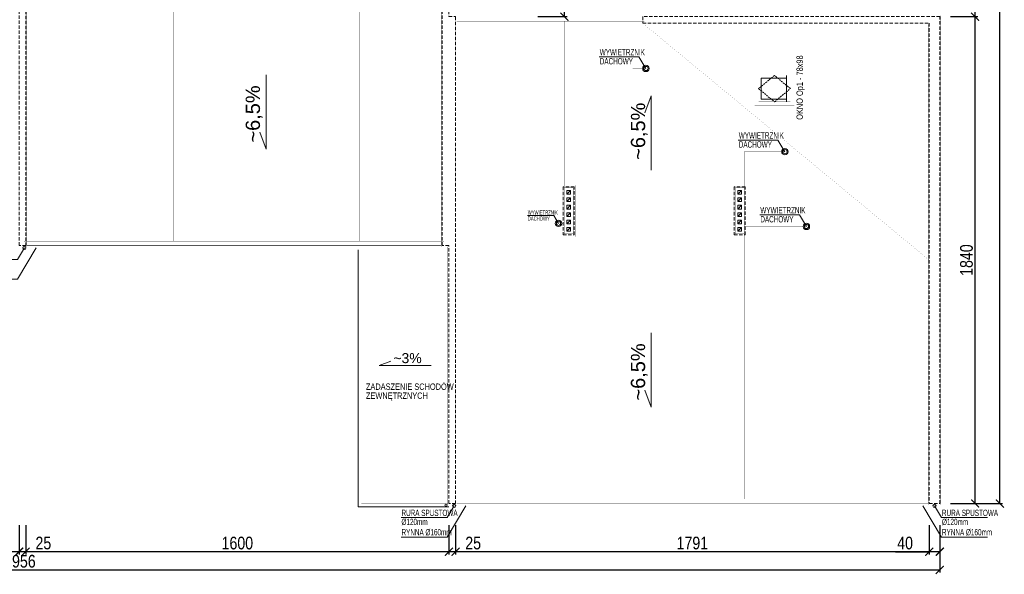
# Model space of a CAD drawing. Header units: millimetres. Extents: x 18880 to 99371, y -5529 to 27899.
# Tile 135 of 158: x 44927 to 48650, y 15209 to 17305. Entities that reach past the tile are written whole.
import ezdxf

# ---------------------------------------------------------------- set-up
doc = ezdxf.new("R2010")
doc.units = ezdxf.units.MM
doc.linetypes.add('DASHED', pattern=[19.05, 12.7, -6.35])
for name, color, linetype, lineweight in [('AA_HATCH', 252, 'Continuous', 0), ('AA_OPIS', 2, 'Continuous', 0), ('AA_WIDOK', 254, 'Continuous', 0), ('AP wymiary', 40, 'Continuous', 0)]:
    doc.layers.add(name, color=color, linetype=linetype, lineweight=lineweight)
doc.styles.add('ARIAL', font='arial.ttf')
doc.styles.add('DIM07', font='romans.shx', dxfattribs={"width": 0.7})
doc.styles.add('Dimensions', font='arial.ttf', dxfattribs={"width": 0.8})
doc.dimstyles.new('arch100', dxfattribs={"dimscale": 2, "dimtxt": 24, "dimasz": 15, "dimexe": 5, "dimexo": 20, "dimgap": 4, "dimtad": 1, "dimdec": 1, "dimrnd": 0.5, "dimdsep": 46, "dimtxsty": 'Dimensions', "dimblk": 'ARCHTICK', "dimcen": 2.5, "dimazin": 0, "dimtfac": 1, "dimtdec": 1, "dimtmove": 1, "dimatfit": 3, "dimldrblk": 'NONE', "dimfxl": 50, "dimfxlon": 1, "dimarcsym": 0})

# ---------------------------------------------------------------- blocks, each defined once
blk = doc.blocks.new('Op1')
at = {"layer": 'AA_OPIS', "linetype": 'DASHED', "ltscale": 0.5}
blk.add_lwpolyline([(65, 135), (15, 75), (65, 15), (115, 75), (65, 135)], dxfattribs=at)
at = {"layer": 'AA_WIDOK', "const_width": 0.3}
blk.add_lwpolyline([(0, 0), (130, 0), (130, 150), (0, 150)], close=True, dxfattribs=at)
blk.add_lwpolyline([(15, 15), (115, 15), (115, 135), (15, 135), (15, 15)], dxfattribs=at)
at = {"layer": 'AA_WIDOK'}
for points in [[(105, 125), (25, 125)], [(25, 125), (25, 30)], [(105, 30), (105, 125)], [(15, 30), (115, 30)]]:
    blk.add_lwpolyline(points, dxfattribs=at)
at = {"layer": 'AA_OPIS', "insert": (68.9, -8.3), "char_height": 24, "width": 450, "attachment_point": 2, "style": 'ARIAL'}
blk.add_mtext('{\\W0.8;OKNO Op1 - 78x98}', dxfattribs=at)
blk = doc.blocks.new('_ARCHTICK')
at = {"color": 0, "linetype": 'ByBlock', "ltscale": 0.1, "const_width": 0.15}
blk.add_lwpolyline([(-0.5, -0.5), (0.5, 0.5)], dxfattribs=at)
blk = doc.blocks.new('*D506')
at = {"layer": 'AP wymiary', "color": 0, "lineweight": -2, "transparency": 16777216}
for p, q in [((48365.6, 15394.4), (48365.6, 15284.4)), ((48405.6, 15394.4), (48405.6, 15284.4)), ((48238.2, 15294.4), (48365.6, 15294.4)), ((48405.6, 15294.4), (48365.6, 15294.4))]:
    blk.add_line(p, q, dxfattribs=at)
at = {"layer": 'Defpoints', "color": 0, "transparency": 16777216}
for p in [(48365.6, 15476.5), (48405.6, 15476.5), (48365.6, 15294.4)]:
    blk.add_point(p, dxfattribs=at)
at = {"layer": 'AP wymiary', "color": 0, "lineweight": -2, "transparency": 16777216, "xscale": 30, "yscale": 30, "zscale": 30, "rotation": 180}
blk.add_blockref('_ARCHTICK', (48365.6, 15294.4), dxfattribs=at)
at = {"layer": 'AP wymiary', "color": 0, "lineweight": -2, "transparency": 16777216, "xscale": 30, "yscale": 30, "zscale": 30}
blk.add_blockref('_ARCHTICK', (48405.6, 15294.4), dxfattribs=at)
at = {"layer": 'AP wymiary', "color": 0, "transparency": 16777216, "insert": (48274.4, 15326.9), "char_height": 48, "attachment_point": 5, "style": 'Dimensions'}
blk.add_mtext('40', dxfattribs=at)
blk = doc.blocks.new('_None')
blk = doc.blocks.new('*D507')
at = {"layer": 'AP wymiary', "color": 0, "lineweight": -2, "transparency": 16777216}
for p, q in [((46574.6, 15394.4), (46574.6, 15284.4)), ((48365.6, 15394.4), (48365.6, 15284.4)), ((48365.6, 15294.4), (46574.6, 15294.4))]:
    blk.add_line(p, q, dxfattribs=at)
at = {"layer": 'Defpoints', "color": 0, "transparency": 16777216}
for p in [(46574.6, 15476.5), (48365.6, 15476.5), (46574.6, 15294.4)]:
    blk.add_point(p, dxfattribs=at)
at = {"layer": 'AP wymiary', "color": 0, "lineweight": -2, "transparency": 16777216, "xscale": 30, "yscale": 30, "zscale": 30, "rotation": 180}
blk.add_blockref('_ARCHTICK', (46574.6, 15294.4), dxfattribs=at)
at = {"layer": 'AP wymiary', "color": 0, "lineweight": -2, "transparency": 16777216, "xscale": 30, "yscale": 30, "zscale": 30}
blk.add_blockref('_ARCHTICK', (48365.6, 15294.4), dxfattribs=at)
at = {"layer": 'AP wymiary', "color": 0, "transparency": 16777216, "insert": (47470.1, 15326.9), "char_height": 48, "attachment_point": 5, "style": 'Dimensions'}
blk.add_mtext('1791', dxfattribs=at)
blk = doc.blocks.new('*D508')
at = {"layer": 'AP wymiary', "color": 0, "lineweight": -2, "transparency": 16777216}
for p, q in [((46549.6, 15394.4), (46549.6, 15284.4)), ((46574.6, 15394.4), (46574.6, 15284.4)), ((46574.6, 15294.4), (46549.6, 15294.4)), ((46677.3, 15294.4), (46574.6, 15294.4))]:
    blk.add_line(p, q, dxfattribs=at)
at = {"layer": 'Defpoints', "color": 0, "transparency": 16777216}
for p in [(46549.6, 15476.5), (46574.6, 15476.5), (46549.6, 15294.4)]:
    blk.add_point(p, dxfattribs=at)
at = {"layer": 'AP wymiary', "color": 0, "lineweight": -2, "transparency": 16777216, "xscale": 30, "yscale": 30, "zscale": 30, "rotation": 180}
blk.add_blockref('_ARCHTICK', (46549.6, 15294.4), dxfattribs=at)
at = {"layer": 'AP wymiary', "color": 0, "lineweight": -2, "transparency": 16777216, "xscale": 30, "yscale": 30, "zscale": 30}
blk.add_blockref('_ARCHTICK', (46574.6, 15294.4), dxfattribs=at)
at = {"layer": 'AP wymiary', "color": 0, "transparency": 16777216, "insert": (46641.3, 15326.9), "char_height": 48, "attachment_point": 5, "style": 'Dimensions'}
blk.add_mtext('25', dxfattribs=at)
blk = doc.blocks.new('*D509')
at = {"layer": 'AP wymiary', "color": 0, "lineweight": -2, "transparency": 16777216}
for p, q in [((44949.6, 15394.4), (44949.6, 15284.4)), ((46549.6, 15394.4), (46549.6, 15284.4)), ((46549.6, 15294.4), (44949.6, 15294.4))]:
    blk.add_line(p, q, dxfattribs=at)
at = {"layer": 'Defpoints', "color": 0, "transparency": 16777216}
for p in [(44949.6, 16451.5), (46549.6, 15476.5), (44949.6, 15294.4)]:
    blk.add_point(p, dxfattribs=at)
at = {"layer": 'AP wymiary', "color": 0, "lineweight": -2, "transparency": 16777216, "xscale": 30, "yscale": 30, "zscale": 30, "rotation": 180}
blk.add_blockref('_ARCHTICK', (44949.6, 15294.4), dxfattribs=at)
at = {"layer": 'AP wymiary', "color": 0, "lineweight": -2, "transparency": 16777216, "xscale": 30, "yscale": 30, "zscale": 30}
blk.add_blockref('_ARCHTICK', (46549.6, 15294.4), dxfattribs=at)
at = {"layer": 'AP wymiary', "color": 0, "transparency": 16777216, "insert": (45749.6, 15326.9), "char_height": 48, "attachment_point": 5, "style": 'Dimensions'}
blk.add_mtext('1600', dxfattribs=at)
blk = doc.blocks.new('*D510')
at = {"layer": 'AP wymiary', "color": 0, "lineweight": -2, "transparency": 16777216}
for p, q in [((44924.6, 15394.4), (44924.6, 15284.4)), ((44949.6, 15394.4), (44949.6, 15284.4)), ((44949.6, 15294.4), (44924.6, 15294.4)), ((45052.2, 15294.4), (44949.6, 15294.4))]:
    blk.add_line(p, q, dxfattribs=at)
at = {"layer": 'Defpoints', "color": 0, "transparency": 16777216}
for p in [(44924.6, 16452.9), (44949.6, 16451.5), (44924.6, 15294.4)]:
    blk.add_point(p, dxfattribs=at)
at = {"layer": 'AP wymiary', "color": 0, "lineweight": -2, "transparency": 16777216, "xscale": 30, "yscale": 30, "zscale": 30, "rotation": 180}
blk.add_blockref('_ARCHTICK', (44924.6, 15294.4), dxfattribs=at)
at = {"layer": 'AP wymiary', "color": 0, "lineweight": -2, "transparency": 16777216, "xscale": 30, "yscale": 30, "zscale": 30}
blk.add_blockref('_ARCHTICK', (44949.6, 15294.4), dxfattribs=at)
at = {"layer": 'AP wymiary', "color": 0, "transparency": 16777216, "insert": (45016.2, 15326.9), "char_height": 48, "attachment_point": 5, "style": 'Dimensions'}
blk.add_mtext('25', dxfattribs=at)
blk = doc.blocks.new('*D511')
at = {"layer": 'AP wymiary', "color": 0, "lineweight": -2, "transparency": 16777216}
for p, q in [((43106.6, 15394.4), (43106.6, 15284.4)), ((44924.6, 15394.4), (44924.6, 15284.4)), ((44924.6, 15294.4), (43106.6, 15294.4))]:
    blk.add_line(p, q, dxfattribs=at)
at = {"layer": 'Defpoints', "color": 0, "transparency": 16777216}
for p in [(43106.6, 17416.5), (44924.6, 16452.9), (43106.6, 15294.4)]:
    blk.add_point(p, dxfattribs=at)
at = {"layer": 'AP wymiary', "color": 0, "lineweight": -2, "transparency": 16777216, "xscale": 30, "yscale": 30, "zscale": 30, "rotation": 180}
blk.add_blockref('_ARCHTICK', (43106.6, 15294.4), dxfattribs=at)
at = {"layer": 'AP wymiary', "color": 0, "lineweight": -2, "transparency": 16777216, "xscale": 30, "yscale": 30, "zscale": 30}
blk.add_blockref('_ARCHTICK', (44924.6, 15294.4), dxfattribs=at)
at = {"layer": 'AP wymiary', "color": 0, "transparency": 16777216, "insert": (44015.6, 15326.9), "char_height": 48, "attachment_point": 5, "style": 'Dimensions'}
blk.add_mtext('1818', dxfattribs=at)
blk = doc.blocks.new('*D515')
at = {"layer": 'AP wymiary', "color": 0, "lineweight": -2, "transparency": 16777216}
for p, q in [((41449.6, 15325.6), (41449.6, 15215.6)), ((48405.6, 15325.6), (48405.6, 15215.6)), ((41449.6, 15225.6), (48405.6, 15225.6))]:
    blk.add_line(p, q, dxfattribs=at)
at = {"layer": 'Defpoints', "color": 0, "transparency": 16777216}
for p in [(41449.6, 15394.1), (48405.6, 15394.1), (48405.6, 15225.6)]:
    blk.add_point(p, dxfattribs=at)
at = {"layer": 'AP wymiary', "color": 0, "lineweight": -2, "transparency": 16777216, "xscale": 30, "yscale": 30, "zscale": 30, "rotation": 180}
blk.add_blockref('_ARCHTICK', (41449.6, 15225.6), dxfattribs=at)
at = {"layer": 'AP wymiary', "color": 0, "lineweight": -2, "transparency": 16777216, "xscale": 30, "yscale": 30, "zscale": 30}
blk.add_blockref('_ARCHTICK', (48405.6, 15225.6), dxfattribs=at)
at = {"layer": 'AP wymiary', "color": 0, "transparency": 16777216, "insert": (44927.6, 15258.1), "char_height": 48, "attachment_point": 5, "style": 'Dimensions'}
blk.add_mtext('6956', dxfattribs=at)
blk = doc.blocks.new('*D519')
at = {"layer": 'AP wymiary', "color": 0, "lineweight": -2, "transparency": 16777216}
for p, q in [((41438.8, 16451.5), (41328.8, 16451.5)), ((41338.8, 16451.5), (41338.8, 15476.5)), ((41438.8, 15476.5), (41328.8, 15476.5))]:
    blk.add_line(p, q, dxfattribs=at)
at = {"layer": 'Defpoints', "color": 0, "transparency": 16777216}
for p in [(44924.6, 16451.5), (41338.8, 15476.5), (46549.6, 15476.5)]:
    blk.add_point(p, dxfattribs=at)
at = {"layer": 'AP wymiary', "color": 0, "lineweight": -2, "transparency": 16777216, "xscale": 30, "yscale": 30, "zscale": 30}
for p, rotation in [((41338.8, 16451.5), 90), ((41338.8, 15476.5), 270)]:
    blk.add_blockref('_ARCHTICK', p, dxfattribs=dict(at, rotation=rotation))
at = {"layer": 'AP wymiary', "color": 0, "transparency": 16777216, "insert": (41306.3, 15964), "char_height": 48, "attachment_point": 5, "rotation": 90, "style": 'Dimensions'}
blk.add_mtext('975', dxfattribs=at)
blk = doc.blocks.new('*D530')
at = {"layer": 'AP wymiary', "color": 0, "lineweight": -2, "transparency": 16777216}
for p, q in [((48445.6, 17316.5), (48549.2, 17316.5)), ((48539.2, 15476.5), (48539.2, 17316.5)), ((48445.6, 15476.5), (48549.2, 15476.5))]:
    blk.add_line(p, q, dxfattribs=at)
at = {"layer": 'Defpoints', "color": 0, "transparency": 16777216}
for p in [(48405.6, 17316.5), (48539.2, 17316.5), (48405.6, 15476.5)]:
    blk.add_point(p, dxfattribs=at)
at = {"layer": 'AP wymiary', "color": 0, "lineweight": -2, "transparency": 16777216, "xscale": 30, "yscale": 30, "zscale": 30}
for p, rotation in [((48539.2, 17316.5), 90), ((48539.2, 15476.5), 270)]:
    blk.add_blockref('_ARCHTICK', p, dxfattribs=dict(at, rotation=rotation))
at = {"layer": 'AP wymiary', "color": 0, "transparency": 16777216, "insert": (48506.7, 16396.5), "char_height": 48, "attachment_point": 5, "rotation": 90, "style": 'Dimensions'}
blk.add_mtext('1840', dxfattribs=at)
blk = doc.blocks.new('*D531')
at = {"layer": 'AP wymiary', "color": 0, "lineweight": -2, "transparency": 16777216}
for p, q in [((48439.2, 20021.5), (48549.2, 20021.5)), ((48539.2, 17316.5), (48539.2, 20021.5)), ((48445.6, 17316.5), (48549.2, 17316.5))]:
    blk.add_line(p, q, dxfattribs=at)
at = {"layer": 'Defpoints', "color": 0, "transparency": 16777216}
for p in [(48363.6, 20021.5), (48539.2, 20021.5), (48405.6, 17316.5)]:
    blk.add_point(p, dxfattribs=at)
at = {"layer": 'AP wymiary', "color": 0, "lineweight": -2, "transparency": 16777216, "xscale": 30, "yscale": 30, "zscale": 30}
for p, rotation in [((48539.2, 20021.5), 90), ((48539.2, 17316.5), 270)]:
    blk.add_blockref('_ARCHTICK', p, dxfattribs=dict(at, rotation=rotation))
at = {"layer": 'AP wymiary', "color": 0, "transparency": 16777216, "insert": (48506.7, 18669), "char_height": 48, "attachment_point": 5, "rotation": 90, "style": 'Dimensions'}
blk.add_mtext('2705', dxfattribs=at)
blk = doc.blocks.new('*D536')
at = {"layer": 'AP wymiary', "color": 0, "lineweight": -2, "transparency": 16777216}
for p, q in [((48533, 25070.5), (48643, 25070.5)), ((48633, 15476.5), (48633, 25070.5)), ((48533, 15476.5), (48643, 15476.5))]:
    blk.add_line(p, q, dxfattribs=at)
at = {"layer": 'Defpoints', "color": 0, "transparency": 16777216}
for p in [(48483.6, 25070.5), (48633, 25070.5), (48483.6, 15476.5)]:
    blk.add_point(p, dxfattribs=at)
at = {"layer": 'AP wymiary', "color": 0, "lineweight": -2, "transparency": 16777216, "xscale": 30, "yscale": 30, "zscale": 30}
for p, rotation in [((48633, 25070.5), 90), ((48633, 15476.5), 270)]:
    blk.add_blockref('_ARCHTICK', p, dxfattribs=dict(at, rotation=rotation))
at = {"layer": 'AP wymiary', "color": 0, "transparency": 16777216, "insert": (48600.5, 20273.5), "char_height": 48, "attachment_point": 5, "rotation": 90, "style": 'Dimensions'}
blk.add_mtext('9594', dxfattribs=at)
blk = doc.blocks.new('*D539')
at = {"layer": 'AP wymiary', "color": 0, "lineweight": -2, "transparency": 16777216}
for p, q in [((46886.4, 18291.5), (46996.4, 18291.5)), ((46986.4, 17316.5), (46986.4, 18291.5)), ((46886.4, 17316.5), (46996.4, 17316.5))]:
    blk.add_line(p, q, dxfattribs=at)
at = {"layer": 'Defpoints', "color": 0, "transparency": 16777216}
for p in [(46549.6, 18291.5), (46986.4, 18291.5), (46549.6, 17316.5)]:
    blk.add_point(p, dxfattribs=at)
at = {"layer": 'AP wymiary', "color": 0, "lineweight": -2, "transparency": 16777216, "xscale": 30, "yscale": 30, "zscale": 30}
for p, rotation in [((46986.4, 18291.5), 90), ((46986.4, 17316.5), 270)]:
    blk.add_blockref('_ARCHTICK', p, dxfattribs=dict(at, rotation=rotation))
at = {"layer": 'AP wymiary', "color": 0, "transparency": 16777216, "insert": (46953.8, 17804), "char_height": 48, "attachment_point": 5, "rotation": 90, "style": 'Dimensions'}
blk.add_mtext('975', dxfattribs=at)

msp = doc.modelspace()

# ---------------------------------------------------------------- linework, layer by layer
at = {"layer": 'AA_HATCH'}
for points in [[(46995.55534, 16659.51587), (47009.55534, 16659.51587), (47009.55534, 16645.51587), (46995.55534, 16645.51587)], [(47641.55534, 16659.51587), (47655.55534, 16659.51587), (47655.55534, 16645.51587), (47641.55534, 16645.51587)], [(46995.55534, 16631.51587), (47009.55534, 16631.51587), (47009.55534, 16617.51587), (46995.55534, 16617.51587)], [(47641.55534, 16631.51587), (47655.55534, 16631.51587), (47655.55534, 16617.51587), (47641.55534, 16617.51587)], [(46995.55534, 16603.51587), (47009.55534, 16603.51587), (47009.55534, 16589.51587), (46995.55534, 16589.51587)], [(46995.55534, 16575.51587), (47009.55534, 16575.51587), (47009.55534, 16561.51587), (46995.55534, 16561.51587)], [(47641.55534, 16603.51587), (47655.55534, 16603.51587), (47655.55534, 16589.51587), (47641.55534, 16589.51587)], [(47641.55534, 16575.51587), (47655.55534, 16575.51587), (47655.55534, 16561.51587), (47641.55534, 16561.51587)], [(46995.55534, 16547.51587), (47009.55534, 16547.51587), (47009.55534, 16533.51587), (46995.55534, 16533.51587)], [(47641.55534, 16547.51587), (47655.55534, 16547.51587), (47655.55534, 16533.51587), (47641.55534, 16533.51587)], [(46995.55534, 16519.51587), (47009.55534, 16519.51587), (47009.55534, 16505.51587), (46995.55534, 16505.51587)], [(47641.55534, 16519.51587), (47655.55534, 16519.51587), (47655.55534, 16505.51587), (47641.55534, 16505.51587)]]:
    msp.add_lwpolyline(points, close=True, dxfattribs=at)
for points in [[(47009.55534, 16659.51587), (46995.55534, 16645.51587)], [(47655.55534, 16659.51587), (47641.55534, 16645.51587)], [(47009.55534, 16631.51587), (46995.55534, 16617.51587)], [(47655.55534, 16631.51587), (47641.55534, 16617.51587)], [(47009.55534, 16603.51587), (46995.55534, 16589.51587)], [(47009.55534, 16575.51587), (46995.55534, 16561.51587)], [(47655.55534, 16603.51587), (47641.55534, 16589.51587)], [(47655.55534, 16575.51587), (47641.55534, 16561.51587)], [(47009.55534, 16547.51587), (46995.55534, 16533.51587)], [(47655.55534, 16547.51587), (47641.55534, 16533.51587)], [(47009.55534, 16519.51587), (46995.55534, 16505.51587)], [(47655.55534, 16519.51587), (47641.55534, 16505.51587)]]:
    msp.add_lwpolyline(points, dxfattribs=at)
at = {"layer": 'AA_OPIS'}
for points in [[(47294.39001, 17120.76983), (47267.8605, 17164.94844), (47118.17566, 17164.94844)], [(45858.13587, 17096.3328), (45858.13587, 16815.46797), (45834.39206, 16879.61866)], [(47314.5235, 16735.85205), (47314.5235, 17016.71688), (47290.77969, 16952.56619)], [(47819.98925, 16806.12292), (47793.45974, 16850.30154), (47643.77491, 16850.30154)], [(47901.55534, 16523.51587), (47875.02583, 16567.69449), (47725.34099, 16567.69449)], [(46963.97144, 16535.35651), (46946.2851, 16564.80892), (46846.49521, 16564.80892)], [(44944.55534, 16442.51587), (44918.02583, 16398.33726), (44743.56794, 16398.33726)], [(44988.77868, 16442.51587), (44918.02583, 16324.69375), (44743.56794, 16324.69375)], [(47314.5235, 16121.3328), (47314.5235, 15840.46797), (47290.77969, 15904.61866)], [(46482.33407, 15997.52902), (46285.72869, 15997.52902), (46330.63417, 16014.14969)], [(46569.55534, 15467.51587), (46543.02583, 15423.33726), (46368.56794, 15423.33726)], [(46613.77868, 15467.51587), (46543.02583, 15349.69375), (46368.56794, 15349.69375)], [(48341.332, 15467.51587), (48412.08485, 15349.69375), (48586.54274, 15349.69375)], [(48385.55534, 15467.51587), (48412.08485, 15423.33726), (48586.54274, 15423.33726)]]:
    msp.add_lwpolyline(points, dxfattribs=at)
at = {"layer": 'AA_WIDOK', "color": 4, "const_width": 0.5}
for points in [[(44895.55534, 19269.51587), (44928.55534, 19269.51587), (44928.55534, 18295.51587), (44953.55534, 18295.51587), (44953.55534, 16447.51587), (44920.55534, 16447.51587), (44920.55534, 17412.51587), (44895.55534, 17412.51587)], [(46520.55534, 16447.51587), (46520.55534, 18295.51587), (46553.55534, 18295.51587), (46553.55534, 17320.51587), (46578.55534, 17320.51587), (46578.55534, 15472.51587), (46545.55534, 15472.51587), (46545.55534, 16447.51587)], [(48361.55534, 17287.51587), (48361.55534, 15472.51587), (48409.55534, 15472.51587), (48409.55534, 17320.51587), (47278.55534, 17320.51587), (47278.55534, 17287.51587)]]:
    msp.add_lwpolyline(points, close=True, dxfattribs=at)
at = {"layer": 'AA_WIDOK', "linetype": 'DASHED'}
for points in [[(44899.55534, 19265.51587), (44924.55534, 19265.51587), (44924.55534, 18291.51587), (44949.55534, 18291.51587), (44949.55534, 16451.51587), (44924.55534, 16451.51587), (44924.55534, 17416.51587), (44899.55534, 17416.51587)], [(46524.55534, 16451.51587), (46524.55534, 18291.51587), (46549.55534, 18291.51587), (46549.55534, 17316.51587), (46574.55534, 17316.51587), (46574.55534, 15476.51587), (46549.55534, 15476.51587), (46549.55534, 16451.51587)]]:
    msp.add_lwpolyline(points, close=True, dxfattribs=at)
at = {"layer": 'AA_WIDOK', "color": 10, "const_width": 1}
for points in [[(45508.55534, 17457.51587), (45508.55534, 16468.51587)], [(46210.55534, 17457.51587), (46210.55534, 16468.51587)], [(47288.55534, 17299.51587), (46578.55534, 17299.51587)], [(46985.55534, 16669.51587), (46985.55534, 17299.51587)], [(47294.39001, 17120.76983), (47244.39001, 17120.76983), (47244.39001, 17299.51587)], [(47819.98925, 16806.12292), (47665.55534, 16806.12292), (47665.55534, 16669.51587)], [(47901.55534, 16523.51587), (47665.55534, 16523.51587)], [(47665.55534, 16495.51587), (47665.55534, 15493.51587)], [(46530.55534, 16468.51587), (44943.55534, 16468.51587)], [(46568.55534, 15493.51587), (48371.55534, 15493.51587)]]:
    msp.add_lwpolyline(points, dxfattribs=at)
at = {"layer": 'AA_WIDOK', "linetype": 'DASHED'}
for points in [[(48365.55534, 17291.51587), (48365.55534, 15476.51587), (48405.55534, 15476.51587), (48405.55534, 17316.51587), (47282.55534, 17316.51587), (47282.55534, 17291.51587), (48365.55534, 17291.51587)], [(47023.55534, 16491.51587), (47023.55534, 16673.51587), (46981.55534, 16673.51587), (46981.55534, 16491.51587), (47023.55534, 16491.51587)], [(47669.55534, 16491.51587), (47669.55534, 16673.51587), (47627.55534, 16673.51587), (47627.55534, 16491.51587), (47669.55534, 16491.51587)]]:
    msp.add_lwpolyline(points, dxfattribs=at)
at = {"layer": 'AA_WIDOK', "const_width": 0.3}
for points in [[(47287.39557, 17287.51587), (48365.55534, 16396.51587)], [(44953.55534, 16451.51587), (46520.55534, 16451.51587)], [(46218.55534, 15476.51587), (46218.55534, 16435.51587)], [(46574.55534, 16396.51587), (48365.55534, 16396.51587)], [(46218.55534, 15476.51587), (46545.55534, 15476.51587)], [(46578.55534, 15476.51587), (48361.55534, 15476.51587)]]:
    msp.add_lwpolyline(points, dxfattribs=at)
at = {"layer": 'AA_WIDOK', "linetype": 'Continuous', "const_width": 0.3}
for points in [[(47029.55534, 16485.51587), (47029.55534, 16679.51587), (46975.55534, 16679.51587), (46975.55534, 16485.51587)], [(47675.55534, 16485.51587), (47675.55534, 16679.51587), (47621.55534, 16679.51587), (47621.55534, 16485.51587)]]:
    msp.add_lwpolyline(points, close=True, dxfattribs=at)
at = {"layer": 'AA_WIDOK', "color": 10, "const_width": 1}
for points in [[(47019.55534, 16495.51587), (47019.55534, 16669.51587), (46985.55534, 16669.51587), (46985.55534, 16495.51587)], [(47665.55534, 16495.51587), (47665.55534, 16669.51587), (47631.55534, 16669.51587), (47631.55534, 16495.51587)]]:
    msp.add_lwpolyline(points, close=True, dxfattribs=at)
at = {"layer": 'AA_WIDOK', "color": 4, "const_width": 0.3}
for points in [[(44924.55534, 16434.51587), (46545.55534, 16434.51587)], [(44953.55534, 16450.51587), (46520.55534, 16450.51587)], [(46549.55534, 15459.51587), (46549.55534, 15472.51587)], [(46549.55534, 15459.51587), (48405.55534, 15459.51587)], [(46578.55534, 15475.51587), (48361.55534, 15475.51587)], [(48405.55534, 15459.51587), (48405.55534, 15472.51587)]]:
    msp.add_lwpolyline(points, dxfattribs=at)
at = {"layer": 'AA_WIDOK', "color": 4, "linetype": 'Continuous'}
for points in [[(46206.55534, 15464.51587), (46206.55534, 16435.51587)], [(46206.55534, 15464.51587), (46549.55534, 15464.51587)]]:
    msp.add_lwpolyline(points, dxfattribs=at)
at = {"layer": 'AA_WIDOK'}
for centre, radius in [((47294.39001, 17120.76983), 12), ((47294.39001, 17120.76983), 8), ((47819.98925, 16806.12292), 12), ((47819.98925, 16806.12292), 8), ((46963.97144, 16535.35651), 12), ((46963.97144, 16535.35651), 8), ((47901.55534, 16523.51587), 12), ((47901.55534, 16523.51587), 8)]:
    msp.add_circle(centre, radius, dxfattribs=at)
at = {"layer": 'AA_WIDOK', "color": 4, "linetype": 'Continuous'}
for centre, radius in [((44944.55534, 16442.51587), 6), ((46538.47793, 15470.51587), 4), ((46569.55534, 15467.51587), 6), ((48385.55534, 15467.51587), 6)]:
    msp.add_circle(centre, radius, dxfattribs=at)

# ---------------------------------------------------------------- block references
at = {"layer": 'AA_HATCH', "rotation": 90}
msp.add_blockref('Op1', (47855.55534, 16979.51587), dxfattribs=at)

# ---------------------------------------------------------------- texts
at = {"layer": 'AA_OPIS', "attachment_point": 7}
for s, insert, char_height, width, line_spacing_factor, style in [('{\\fArial Narrow|b0|i0|c238|p34;WYWIETRZNIK\\PDACHOWY}', (47119.92055, 17135.76862, 0), 24, 226.8890596, 0.85, 'DIM07'), ('{\\fArial Narrow|b0|i0|c238|p34;WYWIETRZNIK\\PDACHOWY}', (47645.51979, 16821.12171, 0), 24, 226.8890596, 0.85, 'DIM07'), ('{\\fArial Narrow|b0|i0|c238|p34;WYWIETRZNIK\\PDACHOWY}', (46847.65847, 16545.3557), 16, 151.2593731, 0.85, 'DIM07'), ('{\\fArial Narrow|b0|i0|c238|p34;WYWIETRZNIK\\PDACHOWY}', (47727.08588, 16538.51466, 0), 24, 226.8890596, 0.85, 'DIM07'), ('~3%', (46339.63128, 16006.53152), 37.8, 249.4497613, 0.857143, 'ARIAL'), ('{\\W0.8;ZADASZENIE SCHODÓW\\PZEWNĘTRZNYCH}', (46235.88886, 15864.83742), 24, 563.0249032, 0.85, 'ARIAL'), ('{\\fArial Narrow|b0|i0|c238|p34;RURA SPUSTOWA\\fArial Narrow|b0|i0|c0|p34; \\fArial Narrow|b0|i0|c238|p34;%%C120mm}', (46370.31283, 15394.15743, 0), 24, 226.8890596, 0.85, 'DIM07'), ('{\\fArial Narrow|b0|i0|c238|p34;RURA SPUSTOWA\\fArial Narrow|b0|i0|c0|p34; \\fArial Narrow|b0|i0|c238|p34;%%C120mm}', (48413.82974, 15394.15743, 0), 24, 226.8890596, 0.85, 'DIM07'), ('{\\fArial Narrow|b0|i0|c238|p34;RYNNA\\fArial Narrow|b0|i0|c0|p34; \\fArial Narrow|b0|i0|c238|p34;%%C160mm}', (46370.31283, 15355.19092, 0), 24, 226.8890596, 0.85, 'DIM07'), ('{\\fArial Narrow|b0|i0|c238|p34;RYNNA\\fArial Narrow|b0|i0|c0|p34; \\fArial Narrow|b0|i0|c238|p34;%%C160mm}', (48413.82974, 15355.19092, 0), 24, 226.8890596, 0.85, 'DIM07')]:
    msp.add_mtext(s, dxfattribs=dict(at, insert=insert, char_height=char_height, width=width, line_spacing_factor=line_spacing_factor, style=style))
at = {"layer": 'AA_OPIS', "char_height": 54, "width": 356.3568019, "rotation": 90, "line_spacing_factor": 0.857143, "style": 'ARIAL'}
for insert, attachment_point in [((45845.27516, 17056.71088), 9), ((47301.66279, 16775.47397), 7), ((47301.66279, 16081.71088), 9)]:
    msp.add_mtext('~6,5%', dxfattribs=dict(at, insert=insert, attachment_point=attachment_point))

# ---------------------------------------------------------------- dimensions: what is measured, and where the dimension line sits
at = {"layer": 'AP wymiary'}
for base, p1, p2, picture, middle in [((48632.96862, 25070.51587), (48483.57933, 15476.51587), (48483.57933, 25070.51587), '*D536', (48600.46112, 20273.51587)), ((48539.23314, 20021.51587), (48405.55534, 17316.51587), (48363.55534, 20021.51587), '*D531', (48506.72563, 18669.01587)), ((46986.35742, 18291.51587), (46549.55534, 17316.51587), (46549.55534, 18291.51587), '*D539', (46953.84991, 17804.01587)), ((48539.23314, 17316.51587), (48405.55534, 15476.51587), (48405.55534, 17316.51587), '*D530', (48506.72563, 16396.51587)), ((41338.77954, 15476.51587), (44924.55534, 16451.51587), (46549.55534, 15476.51587), '*D519', (41306.27204, 15964.01587))]:
    dim = msp.add_linear_dim(base=base, p1=p1, p2=p2, angle=90, dimstyle='arch100', dxfattribs=at)
    dim.commit()
    dim.dimension.update_dxf_attribs({"geometry": picture, "text_midpoint": middle})
for base, p1, p2, picture, middle in [((43106.55534, 15294.38631), (44924.55534, 16452.88684), (43106.55534, 17416.51587), '*D511', (44015.55534, 15326.89381)), ((44949.55534, 15294.38631), (46549.55534, 15476.51587), (44949.55534, 16451.51587), '*D509', (45749.55534, 15326.89381)), ((46574.55534, 15294.38631), (48365.55534, 15476.51587), (46574.55534, 15476.51587), '*D507', (47470.05534, 15326.89381)), ((48405.55534, 15225.62091), (41449.55534, 15394.06578), (48405.55534, 15394.06578), '*D515', (44927.55534, 15258.12841))]:
    dim = msp.add_linear_dim(base=base, p1=p1, p2=p2, dimstyle='arch100', dxfattribs=at)
    dim.commit()
    dim.dimension.update_dxf_attribs({"geometry": picture, "text_midpoint": middle})
for base, p1, p2, picture, middle in [((44924.55534, 15294.38631), (44949.55534, 16451.51587), (44924.55534, 16452.88684), '*D510', (45016.23678, 15294.38631)), ((46549.55534, 15294.38631), (46574.55534, 15476.51587), (46549.55534, 15476.51587), '*D508', (46641.29527, 15294.38631)), ((48365.55534, 15294.38631), (48405.55534, 15476.51587), (48365.55534, 15476.51587), '*D506', (48274.42313, 15294.38631))]:
    dim = msp.add_linear_dim(base=base, p1=p1, p2=p2, dimstyle='arch100', dxfattribs=at)
    dim.commit()
    dim.dimension.update_dxf_attribs({"geometry": picture, "text_midpoint": middle, "dimtype": 160})

doc.saveas('drawing.dxf')
